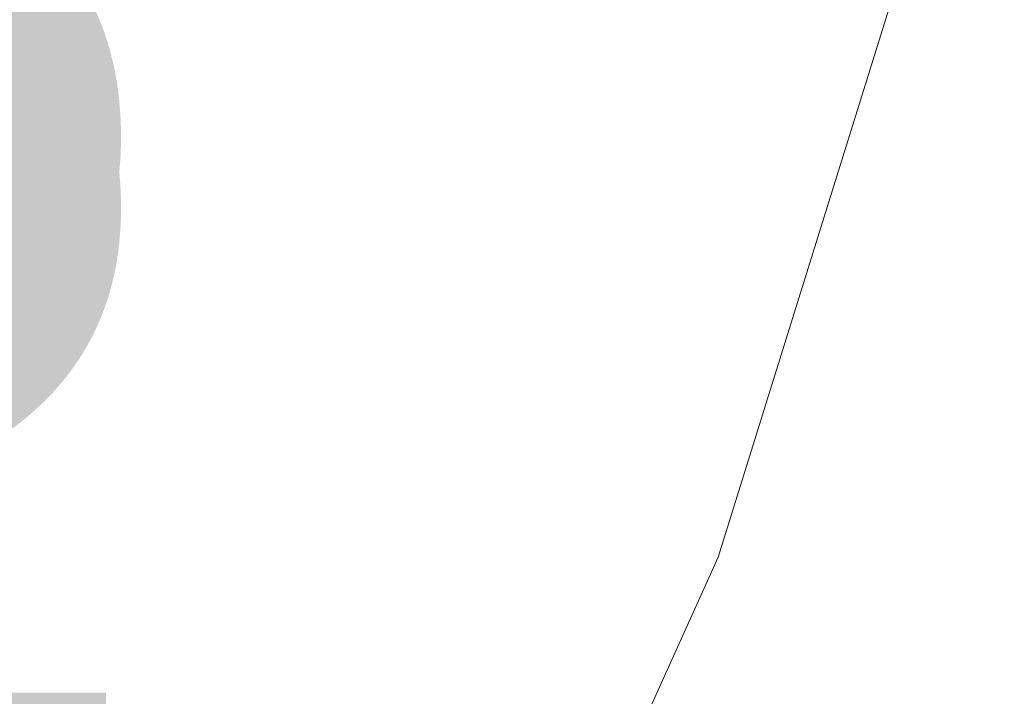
# Model space of a CAD drawing. Extents: x -223 to 557, y -138 to 606.
# Tile 50 of 142: x 14.19 to 16.05, y 20.7 to 21.97. Entities that reach past the tile are written whole.
import ezdxf
from ezdxf.lldxf.tags import DXFTag

# ---------------------------------------------------------------- set-up
doc = ezdxf.new("R2010")
doc.units = 0
doc.layers.get('0').update_dxf_attribs({"lineweight": 35})
doc.layers.add('5_EG-HLSE', color=7, linetype='Continuous', lineweight=25)
doc.layers.add('H_Heizkoerpertext', color=7, linetype='Continuous', lineweight=35)
doc.layers.add('H_Heizkoerper', color=1, linetype='Continuous', lineweight=35, true_color=0xff0000)
doc.styles.get("Standard").update_dxf_attribs({"font": 'arial.ttf'})
tags = doc.linetypes.add('ALL_S14', pattern=[0.002, 0.001, -0.001]).pattern_tags.tags
tags[6:7] = [DXFTag(74, 4), DXFTag(75, 0), DXFTag(340, '0'), DXFTag(46, 1.0), DXFTag(50, 0.0), DXFTag(44, 0.0), DXFTag(45, 0.0)]
tags[4:5] = [DXFTag(74, 4), DXFTag(75, 0), DXFTag(340, '0'), DXFTag(46, 1.0), DXFTag(50, 0.0), DXFTag(44, 0.0), DXFTag(45, 0.0)]

# ---------------------------------------------------------------- blocks, each defined once
blk = doc.blocks.new('Referenz-A07ALDUO1N', base_point=(-167.6747, -99.33))
at = {"layer": '5_EG-HLSE', "color": 0, "linetype": 'ALL_S14', "lineweight": 13, "ltscale": 0.13}
for p, q in [((15.5096, 20.9632), (16.0485, 22.6925)), ((14.7662, 19.3114), (15.5096, 20.9632))]:
    blk.add_line(p, q, dxfattribs=at)
blk = doc.blocks.new('Heizkörper-A07ALDUQ1N', base_point=(12.3571, 0.4766))
at = {"layer": 'H_Heizkoerpertext', "linetype": 'ByBlock', "lineweight": -2, "ltscale": 0.35, "insert": (12.3571, 0.4766), "char_height": 2, "attachment_point": 1, "rotation": 90}
blk.add_mtext('{\\W0.9;\\fArial;Charleston 1100 460 100}', dxfattribs=at)
blk = doc.blocks.new('Heizkörper-A07ALDVC1N', base_point=(10.9576, -1.056))
at = {"layer": 'H_Heizkoerpertext', "linetype": 'ByBlock', "lineweight": -2, "ltscale": 0.35, "insert": (12.3571, 0.3435), "char_height": 2, "attachment_point": 1, "rotation": 90}
blk.add_mtext('{\\W0.9;\\fArial;Charleston 1100 460 100}', dxfattribs=at)

msp = doc.modelspace()

# ---------------------------------------------------------------- block references
at = {"color": 251, "lineweight": 25, "ltscale": 0.25, "true_color": 0x585858}
msp.add_blockref('Referenz-A07ALDUO1N', (-167.6747, -99.33), dxfattribs=at)
at = {"layer": 'H_Heizkoerper', "ltscale": 0.35}
for name, p in [('Heizkörper-A07ALDUQ1N', (12.3571, 0.4766)), ('Heizkörper-A07ALDVC1N', (10.9576, -1.056))]:
    msp.add_blockref(name, p, dxfattribs=at)

doc.saveas('drawing.dxf')
